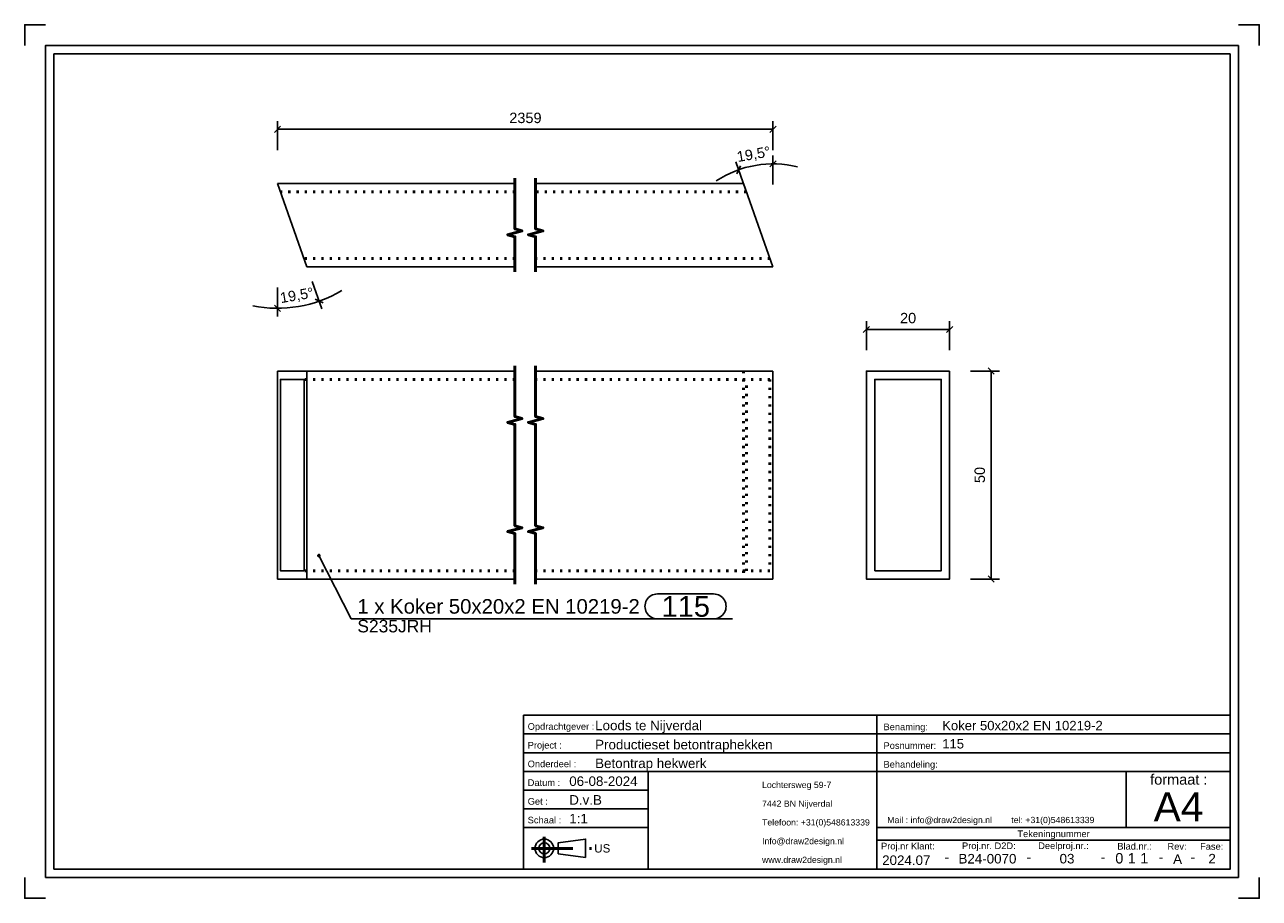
# Model space of a CAD drawing. Header units: millimetres. Extents: x 293 to 590, y -2015 to -1805.
import ezdxf
from ezdxf.enums import TextEntityAlignment as Align

# ---------------------------------------------------------------- set-up
doc = ezdxf.new("R2010")
doc.units = ezdxf.units.MM
doc.linetypes.add('DOT', pattern=[2, 0.5, -1.5])
doc.linetypes.add('STRICHPUNKT2', pattern=[18.5, 10, -4, 0.5, -4])
doc.layers.get('0').update_dxf_attribs({"linetype": 'CONTINUOUS'})
for name, color, linetype in [('DIM49', 4, 'CONTINUOUS'), ('TXT_ALL', 7, 'CONTINUOUS'), ('TXT_DIM49', 2, 'CONTINUOUS'), ('TXT_YELLOW', 2, 'CONTINUOUS')]:
    doc.layers.add(name, color=color, linetype=linetype)
doc.layers.add('LE_ALL', color=7, linetype='CONTINUOUS', lineweight=50)
doc.styles.add('ARIAL', font='arial.ttf')

# ---------------------------------------------------------------- blocks, each defined once
blk = doc.blocks.new('TFIELD_00004', base_point=(564.65, -1992.79))
at = {"layer": 'TXT_YELLOW', "style": 'ARIAL'}
blk.add_text('A4', height=7, dxfattribs=at).set_placement((564.65, -1992.79), align=Align.MIDDLE_LEFT)
blk = doc.blocks.new('FLEX_00003', base_point=(570.56, -1997.79))
blk.add_blockref('TFIELD_00004', (564.65, -1992.79))
blk = doc.blocks.new('TFIELD_00007', base_point=(500.56, -1995.97))
at = {"layer": 'TXT_YELLOW', "style": 'ARIAL'}
blk.add_text('Mail : info@draw2design.nl        tel: +31(0)548613339', height=1.5, dxfattribs=at).set_placement((500.56, -1995.97), align=Align.MIDDLE_LEFT)
blk = doc.blocks.new('FLEX_00006', base_point=(500.56, -1997.22))
blk.add_blockref('TFIELD_00007', (500.56, -1995.97))
blk = doc.blocks.new('DRAW2DESIGNLOGO_00005', base_point=(500.49, -1994.3))
blk.add_blockref('FLEX_00006', (500.56, -1997.22))
blk = doc.blocks.new('TFIELD_00011', base_point=(430.06, -2002.79))
at = {"layer": 'TXT_YELLOW', "style": 'ARIAL'}
blk.add_text('US', height=2, dxfattribs=at).set_placement((430.06, -2002.79), align=Align.MIDDLE_LEFT)
blk = doc.blocks.new('FLEX_00010', base_point=(430.06, -2002.79))
blk.add_blockref('TFIELD_00011', (430.06, -2002.79))
blk = doc.blocks.new('US_00009', base_point=(419.39, -2002.79))
blk.add_line((421.41, -2004.13), (427.98, -2005.01))
blk.add_lwpolyline([(421.41, -2004.13), (421.41, -2001.46), (427.98, -2000.57), (427.98, -2005.01)])
for radius in [2.22, 1.33]:
    blk.add_circle((418.06, -2002.79), radius)
at = {"layer": 'LE_ALL', "color": 1, "linetype": 'STRICHPUNKT2'}
for p, q in [((418.06, -1999.98), (418.06, -2006.2)), ((414.95, -2002.79), (429.82, -2002.79))]:
    blk.add_line(p, q, dxfattribs=at)
blk.add_blockref('FLEX_00010', (430.06, -2002.79))
blk = doc.blocks.new('TFIELD_00014', base_point=(470.44, -2005.54))
at = {"layer": 'TXT_YELLOW', "style": 'ARIAL'}
for s, p in [('Lochtersweg 59-7', (470.44, -1987.54)), ('7442 BN Nijverdal', (470.44, -1992.04)), ('Telefoon: +31(0)548613339', (470.44, -1996.54)), ('Info@draw2design.nl', (470.44, -2001.04)), ('www.draw2design.nl', (470.44, -2005.54))]:
    blk.add_text(s, height=1.5, dxfattribs=at).set_placement(p, align=Align.MIDDLE_LEFT)
blk = doc.blocks.new('FLEX_00013', base_point=(483.25, -2007.79))
blk.add_blockref('TFIELD_00014', (470.44, -2005.54))
blk = doc.blocks.new('D2D_00012', base_point=(443.31, -2005.94))
blk.add_blockref('FLEX_00013', (483.25, -2007.79))
blk = doc.blocks.new('SCHRIFE_00016', base_point=(424.06, -1987.79))
for p, q in [((413.06, -1970.79), (498.06, -1970.79)), ((498.06, -1970.79), (583.06, -1970.79)), ((498.06, -2007.79), (498.06, -1970.79)), ((583.06, -1970.79), (583.06, -2007.79)), ((413.06, -1975.29), (498.06, -1975.29)), ((498.06, -1975.29), (583.06, -1975.29)), ((413.06, -1979.79), (498.06, -1979.79)), ((498.06, -1979.79), (583.06, -1979.79)), ((413.06, -1984.29), (583.06, -1984.29)), ((443.06, -1984.29), (443.06, -2007.79)), ((558.06, -1984.29), (558.06, -1997.79)), ((443.06, -1988.79), (413.06, -1988.79)), ((443.06, -1993.29), (413.06, -1993.29)), ((443.06, -1997.79), (413.06, -1997.79)), ((583.06, -1997.79), (498.06, -1997.79)), ((583.06, -2000.79), (498.06, -2000.79))]:
    blk.add_line(p, q)
blk.add_lwpolyline([(583.06, -2007.79), (413.06, -2007.79), (413.06, -1970.79)])
at = {"layer": 'TXT_YELLOW', "style": 'ARIAL'}
for s, height, p in [('Loods te Nijverdal', 2.3, (430.29, -1974.39)), ('Koker 50x20x2 EN 10219-2', 2.25, (513.78, -1974.39)), ('Productieset betontraphekken', 2.3, (430.29, -1978.99)), ('115', 2.25, (513.78, -1978.78)), ('Betontrap hekwerk', 2.3, (430.29, -1983.49)), ('06-08-2024', 2.3, (424.06, -1987.79)), ('D.v.B', 2.3, (424.06, -1992.29)), ('1:1', 2.3, (424.06, -1996.79))]:
    blk.add_text(s, height=height, dxfattribs=at).set_placement(p)
for s, height, p in [('2024.07', 2.3, (505.14, -2006.79)), ('B24-0070', 2.3, (524.66, -2006.43)), ('03', 2.3, (543.8, -2006.42)), ('A', 2.3, (570.4, -2006.52)), ('2', 2.3, (578.7, -2006.42)), ('-', 2.5, (514.89, -2006.13)), ('-', 2.5, (534.63, -2006.13)), ('-', 2.5, (552.46, -2006.13)), ('-', 2.5, (566.4, -2006.13)), ('-', 2.5, (574.05, -2006.13))]:
    blk.add_text(s, height=height, dxfattribs=at).set_placement(p, align=Align.CENTER)
blk = doc.blocks.new('TFIELD_00020', base_point=(561.41, -2005.17))
at = {"layer": 'TXT_ALL', "style": 'ARIAL'}
blk.add_text('1', height=2.5, dxfattribs=at).set_placement((561.41, -2005.17), align=Align.MIDDLE_LEFT)
blk = doc.blocks.new('1_00019')
blk.add_blockref('TFIELD_00020', (561.41, -2005.17))
blk = doc.blocks.new('TELLER1_00018')
blk.add_blockref('1_00019', (0, 0))
blk = doc.blocks.new('TFIELD_00023', base_point=(558.41, -2005.17))
at = {"layer": 'TXT_ALL', "style": 'ARIAL'}
blk.add_text('1', height=2.5, dxfattribs=at).set_placement((558.41, -2005.17), align=Align.MIDDLE_LEFT)
blk = doc.blocks.new('1_00022')
blk.add_blockref('TFIELD_00023', (558.41, -2005.17))
blk = doc.blocks.new('TELLER2_00021')
blk.add_blockref('1_00022', (0, 0))
blk = doc.blocks.new('TFIELD_00026', base_point=(555.41, -2005.17))
at = {"layer": 'TXT_ALL', "style": 'ARIAL'}
blk.add_text('0', height=2.5, dxfattribs=at).set_placement((555.41, -2005.17), align=Align.MIDDLE_LEFT)
blk = doc.blocks.new('0_00025')
blk.add_blockref('TFIELD_00026', (555.41, -2005.17))
blk = doc.blocks.new('TELLER3_00024')
blk.add_blockref('0_00025', (0, 0))
blk = doc.blocks.new('NL_00027', base_point=(414.06, -1974.29))
at = {"layer": 'TXT_ALL', "color": 1, "style": 'ARIAL'}
blk.add_text('Tekeningnummer', height=1.6, dxfattribs=at).set_placement((540.56, -1999.29), align=Align.MIDDLE_CENTER)
at = {"layer": 'TXT_YELLOW', "style": 'ARIAL'}
for s, p in [('Opdrachtgever :', (414.06, -1974.29)), ('Benaming:', (499.66, -1974.39)), ('Project :', (414.06, -1978.79)), ('Posnummer:', (499.66, -1978.89)), ('Onderdeel :', (414.06, -1983.29)), ('Behandeling:', (499.66, -1983.39)), ('Datum :', (414.06, -1987.79)), ('Get :', (414.06, -1992.29)), ('Schaal :', (414.06, -1996.79)), ('Proj.nr Klant:', (499.06, -2003.04)), ('Proj.nr. D2D:', (518.54, -2002.97)), ('Deelproj.nr.:', (536.87, -2002.96)), ('Blad.nr.:', (555.9, -2003.08)), ('Rev:', (567.97, -2003.12)), ('Fase:', (575.81, -2003.12))]:
    blk.add_text(s, height=1.6, dxfattribs=at).set_placement(p)
blk.add_text('formaat :', height=2.5, dxfattribs=at).set_placement((570.69, -1987.48), align=Align.CENTER)
blk = doc.blocks.new('SCHRIFE_00015')
for name, p in [('SCHRIFE_00016', (424.06, -1987.79)), ('NL_00027', (414.06, -1974.29)), ('TELLER3_00024', (0, 0)), ('TELLER2_00021', (0, 0)), ('TELLER1_00018', (0, 0))]:
    blk.add_blockref(name, p)
blk = doc.blocks.new('DINA4Q_00002', base_point=(583.06, -1811.79))
for p, q in [((585.06, -1809.79), (585.06, -2009.79)), ((300.06, -2007.79), (300.06, -1811.79)), ((300.06, -1811.79), (583.06, -1811.79)), ((298.06, -2009.79), (585.06, -2009.79))]:
    blk.add_line(p, q)
for points in [[(293.06, -1809.79), (293.06, -1804.79), (298.06, -1804.79)], [(585.06, -1804.79), (590.06, -1804.79), (590.06, -1809.79)], [(298.06, -2009.79), (298.06, -1809.79), (585.06, -1809.79)], [(583.06, -1811.79), (583.06, -2007.79), (300.06, -2007.79)], [(293.06, -2009.79), (293.06, -2014.79), (298.06, -2014.79)], [(585.06, -2014.79), (590.06, -2014.79), (590.06, -2009.79)]]:
    blk.add_lwpolyline(points)
for name, p in [('SCHRIFE_00015', (0, 0)), ('D2D_00012', (443.31, -2005.94)), ('FLEX_00003', (570.56, -1997.79)), ('DRAW2DESIGNLOGO_00005', (500.49, -1994.3)), ('US_00009', (419.39, -2002.79))]:
    blk.add_blockref(name, p)
blk = doc.blocks.new('_ZBL0004_00001')
blk.add_blockref('DINA4Q_00002', (583.06, -1811.79))
blk = doc.blocks.new('_D1', base_point=(354.72, -1871.73))
at = {"layer": 'DIM49', "color": 1}
for p, q in [((353.88, -1867.96), (353.88, -1874.96)), ((362.23, -1866.53), (364.57, -1873.13)), ((364.86, -1871.68), (362.93, -1870.8)), ((353.15, -1872.2), (354.62, -1873.73))]:
    blk.add_line(p, q, dxfattribs=at)
blk.add_ellipse((353.88, -1842.96), major_axis=(30, 0), ratio=1, start_param=4.512389, end_param=5.252728, dxfattribs=at)
at = {"layer": 'TXT_DIM49', "style": 'ARIAL'}
for s, p in [('°', (361.34, -1870.6)), ('19,5', (354.72, -1871.73))]:
    blk.add_text(s, height=2.5, rotation=9.7517, dxfattribs=at).set_placement(p)
blk = doc.blocks.new('_D2', base_point=(464.61, -1837.81))
at = {"layer": 'DIM49', "color": 1}
for p, q in [((466.47, -1844.38), (464.13, -1837.78)), ((473.82, -1837.51), (472.28, -1838.98)), ((473.05, -1843.24), (473.05, -1836.24)), ((464.36, -1840.63), (465.23, -1838.69))]:
    blk.add_line(p, q, dxfattribs=at)
blk.add_ellipse((473.05, -1862.96), major_axis=(0, -24.72), ratio=1, start_param=2.898841, end_param=3.724689, dxfattribs=at)
at = {"layer": 'TXT_DIM49', "style": 'ARIAL'}
for s, p in [('19,5', (464.61, -1837.81)), ('°', (471.24, -1836.67))]:
    blk.add_text(s, height=2.5, rotation=9.7575, dxfattribs=at).set_placement(p)
blk = doc.blocks.new('_D3', base_point=(409.63, -1828.44))
at = {"layer": 'DIM49', "color": 1}
for p, q in [((354.63, -1829.19), (353.13, -1830.69)), ((353.88, -1834.94), (353.88, -1827.94)), ((472.3, -1830.69), (473.8, -1829.19)), ((473.05, -1834.94), (473.05, -1827.94)), ((353.88, -1829.94), (473.05, -1829.94))]:
    blk.add_line(p, q, dxfattribs=at)
at = {"layer": 'TXT_DIM49', "style": 'ARIAL'}
blk.add_text('2359', height=2.5, dxfattribs=at).set_placement((409.63, -1828.44))
blk = doc.blocks.new('Koker 50x20x2 EN 10219-2_00035', base_point=(466.67, -1844.96))
for p, q in [((410.97, -1842.96), (353.88, -1842.96)), ((360.97, -1862.96), (353.88, -1842.96)), ((465.97, -1842.96), (415.97, -1842.96)), ((473.05, -1862.96), (465.97, -1842.96)), ((410.97, -1862.96), (360.97, -1862.96)), ((473.05, -1862.96), (415.97, -1862.96))]:
    blk.add_line(p, q)
at = {"layer": 'LE_ALL', "color": 3, "linetype": 'DOT'}
for p, q in [((410.97, -1844.96), (354.59, -1844.96)), ((466.67, -1844.96), (415.97, -1844.96)), ((410.97, -1860.96), (360.26, -1860.96)), ((472.34, -1860.96), (415.97, -1860.96))]:
    blk.add_line(p, q, dxfattribs=at)
for name, p in [('_D3', (409.63, -1828.44)), ('_D2', (464.61, -1837.81)), ('_D1', (354.72, -1871.73))]:
    blk.add_blockref(name, p)
blk = doc.blocks.new('Koker 50x20x2 EN 10219-2_00034')
blk.add_blockref('Koker 50x20x2 EN 10219-2_00035', (466.67, -1844.96))
blk = doc.blocks.new('Muurleuning_00033')
blk.add_blockref('Koker 50x20x2 EN 10219-2_00034', (0, 0))
blk = doc.blocks.new('00 begane grond_00032')
blk.add_blockref('Muurleuning_00033', (0, 0))
blk = doc.blocks.new('Duplex_00031')
blk.add_blockref('00 begane grond_00032', (0, 0))
blk = doc.blocks.new('Assen_00030')
blk.add_blockref('Duplex_00031', (0, 0))
blk = doc.blocks.new('_A3D0009_00029')
blk.add_blockref('Assen_00030', (0, 0))
blk = doc.blocks.new('_SHORTEN_00036', base_point=(410.97, -1864.21))
at = {"layer": 'LE_ALL', "color": 4}
for points in [[(410.97, -1864.21), (410.97, -1855.77), (409.22, -1855.3), (412.72, -1854.37), (410.97, -1853.9), (410.97, -1841.71)], [(415.97, -1864.21), (415.97, -1855.77), (414.22, -1855.3), (417.72, -1854.37), (415.97, -1853.9), (415.97, -1841.71)]]:
    blk.add_lwpolyline(points, dxfattribs=at)
blk = doc.blocks.new('_ANS0009_00028')
for name, p in [('_A3D0009_00029', (0, 0)), ('_SHORTEN_00036', (410.97, -1864.21))]:
    blk.add_blockref(name, p)
blk = doc.blocks.new('SHAPE_00062', base_point=(363.83, -1932.41))
at = {"layer": 'DIM49', "color": 3}
for p, q in [((363.57, -1932.37), (364.09, -1932.37)), ((363.63, -1932.57), (364.04, -1932.57)), ((363.94, -1932.17), (363.72, -1932.17)), ((363.83, -1932.41), (371.58, -1947.62)), ((445.27, -1941.62), (458.79, -1941.62)), ((371.58, -1947.62), (463.29, -1947.62)), ((458.79, -1947.62), (445.27, -1947.62))]:
    blk.add_line(p, q, dxfattribs=at)
blk.add_lwpolyline([(363.65, -1932.21), (363.61, -1932.27), (363.58, -1932.33), (363.57, -1932.39), (363.57, -1932.46), (363.6, -1932.53), (363.64, -1932.58), (363.69, -1932.63), (363.75, -1932.66), (363.82, -1932.67), (363.89, -1932.67), (363.95, -1932.64), (364.01, -1932.6), (364.05, -1932.55), (364.08, -1932.49), (364.09, -1932.42), (364.09, -1932.35), (364.07, -1932.29), (364.03, -1932.23), (363.97, -1932.19), (363.91, -1932.16), (363.84, -1932.15), (363.78, -1932.15), (363.71, -1932.17)], close=True, dxfattribs=at)
for centre, start_param, end_param in [((445.27, -1944.62), 1.570796, 4.712389), ((458.79, -1944.62), 4.712389, 7.853982)]:
    blk.add_ellipse(centre, major_axis=(3, 0), ratio=1, start_param=start_param, end_param=end_param, dxfattribs=at)
at = {"layer": 'TXT_DIM49', "style": 'ARIAL'}
for s, height, p in [('115', 5, (446.27, -1944.62)), ('1 x Koker 50x20x2 EN 10219-2', 3.5, (373.08, -1944.62)), ('S235JRH', 3, (373.08, -1949.37))]:
    blk.add_text(s, height=height, dxfattribs=at).set_placement(p, align=Align.MIDDLE_LEFT)
blk = doc.blocks.new('Koker 50x20x2 EN 10219-2_00044', base_point=(465.97, -1888.06))
for p, q in [((353.88, -1888.06), (353.88, -1938.06)), ((360.97, -1888.06), (353.88, -1888.06)), ((410.97, -1888.06), (360.97, -1888.06)), ((360.97, -1938.06), (360.97, -1888.06)), ((473.05, -1888.06), (415.97, -1888.06)), ((473.05, -1938.06), (473.05, -1888.06)), ((353.88, -1938.06), (360.97, -1938.06)), ((410.97, -1938.06), (360.97, -1938.06)), ((473.05, -1938.06), (415.97, -1938.06))]:
    blk.add_line(p, q)
blk.add_lwpolyline([(360.26, -1936.06), (354.59, -1936.06), (354.59, -1890.06), (360.26, -1890.06)], close=True)
at = {"layer": 'LE_ALL', "color": 3, "linetype": 'DOT'}
for p, q in [((465.97, -1888.06), (465.97, -1938.06)), ((410.97, -1890.06), (360.26, -1890.06)), ((472.34, -1890.06), (415.97, -1890.06)), ((466.67, -1936.06), (466.67, -1890.06)), ((472.34, -1890.06), (472.34, -1936.06)), ((410.97, -1936.06), (360.26, -1936.06)), ((472.34, -1936.06), (415.97, -1936.06))]:
    blk.add_line(p, q, dxfattribs=at)
blk.add_blockref('SHAPE_00062', (363.83, -1932.41))
blk = doc.blocks.new('Koker 50x20x2 EN 10219-2_00043')
blk.add_blockref('Koker 50x20x2 EN 10219-2_00044', (465.97, -1888.06))
blk = doc.blocks.new('Muurleuning_00042')
blk.add_blockref('Koker 50x20x2 EN 10219-2_00043', (0, 0))
blk = doc.blocks.new('00 begane grond_00041')
blk.add_blockref('Muurleuning_00042', (0, 0))
blk = doc.blocks.new('Duplex_00040')
blk.add_blockref('00 begane grond_00041', (0, 0))
blk = doc.blocks.new('Assen_00039')
blk.add_blockref('Duplex_00040', (0, 0))
blk = doc.blocks.new('_A3D0010_00038')
blk.add_blockref('Assen_00039', (0, 0))
blk = doc.blocks.new('_SHORTEN_00045', base_point=(410.97, -1939.31))
at = {"layer": 'LE_ALL', "color": 4}
for points in [[(410.97, -1939.31), (410.97, -1927.12), (409.22, -1926.65), (412.72, -1925.72), (410.97, -1925.25), (410.97, -1900.87), (409.22, -1900.4), (412.72, -1899.47), (410.97, -1899), (410.97, -1886.81)], [(415.97, -1939.31), (415.97, -1927.12), (414.22, -1926.65), (417.72, -1925.72), (415.97, -1925.25), (415.97, -1900.87), (414.22, -1900.4), (417.72, -1899.47), (415.97, -1899), (415.97, -1886.81)]]:
    blk.add_lwpolyline(points, dxfattribs=at)
blk = doc.blocks.new('_ANS0010_00037')
for name, p in [('_A3D0010_00038', (0, 0)), ('_SHORTEN_00045', (410.97, -1939.31))]:
    blk.add_blockref(name, p)
blk = doc.blocks.new('_D4', base_point=(503.63, -1876.56))
at = {"layer": 'DIM49', "color": 1}
for p, q in [((495.55, -1883.06), (495.55, -1876.06)), ((515.55, -1883.06), (515.55, -1876.06)), ((496.3, -1877.31), (494.8, -1878.81)), ((495.55, -1878.06), (515.55, -1878.06)), ((514.8, -1878.81), (516.3, -1877.31))]:
    blk.add_line(p, q, dxfattribs=at)
at = {"layer": 'TXT_DIM49', "style": 'ARIAL'}
blk.add_text('20', height=2.5, dxfattribs=at).set_placement((503.63, -1876.56))
blk = doc.blocks.new('_D5', base_point=(524.05, -1914.98))
at = {"layer": 'DIM49', "color": 1}
for p, q in [((520.55, -1888.06), (527.55, -1888.06)), ((526.3, -1888.81), (524.8, -1887.31)), ((525.55, -1888.06), (525.55, -1938.06)), ((520.55, -1938.06), (527.55, -1938.06)), ((524.8, -1937.31), (526.3, -1938.81))]:
    blk.add_line(p, q, dxfattribs=at)
at = {"layer": 'TXT_DIM49', "style": 'ARIAL'}
blk.add_text('50', height=2.5, rotation=90.0002, dxfattribs=at).set_placement((524.05, -1914.98))
blk = doc.blocks.new('Koker 50x20x2 EN 10219-2_00053', base_point=(497.55, -1936.06))
for points in [[(515.55, -1888.06), (515.55, -1938.06), (495.55, -1938.06), (495.55, -1888.06)], [(497.55, -1936.06), (513.55, -1936.06), (513.55, -1890.06), (497.55, -1890.06)]]:
    blk.add_lwpolyline(points, close=True)
for name, p in [('_D4', (503.63, -1876.56)), ('_D5', (524.05, -1914.98))]:
    blk.add_blockref(name, p)
blk = doc.blocks.new('Koker 50x20x2 EN 10219-2_00052')
blk.add_blockref('Koker 50x20x2 EN 10219-2_00053', (497.55, -1936.06))
blk = doc.blocks.new('Muurleuning_00051')
blk.add_blockref('Koker 50x20x2 EN 10219-2_00052', (0, 0))
blk = doc.blocks.new('00 begane grond_00050')
blk.add_blockref('Muurleuning_00051', (0, 0))
blk = doc.blocks.new('Duplex_00049')
blk.add_blockref('00 begane grond_00050', (0, 0))
blk = doc.blocks.new('Assen_00048')
blk.add_blockref('Duplex_00049', (0, 0))
blk = doc.blocks.new('_A3D0011_00047')
blk.add_blockref('Assen_00048', (0, 0))
blk = doc.blocks.new('_ANS0011_00046')
blk.add_blockref('_A3D0011_00047', (0, 0))

msp = doc.modelspace()

# ---------------------------------------------------------------- block references
for name in ['_ZBL0004_00001', '_ANS0009_00028', '_ANS0011_00046', '_ANS0010_00037']:
    msp.add_blockref(name, (0, 0))

doc.saveas('drawing.dxf')
